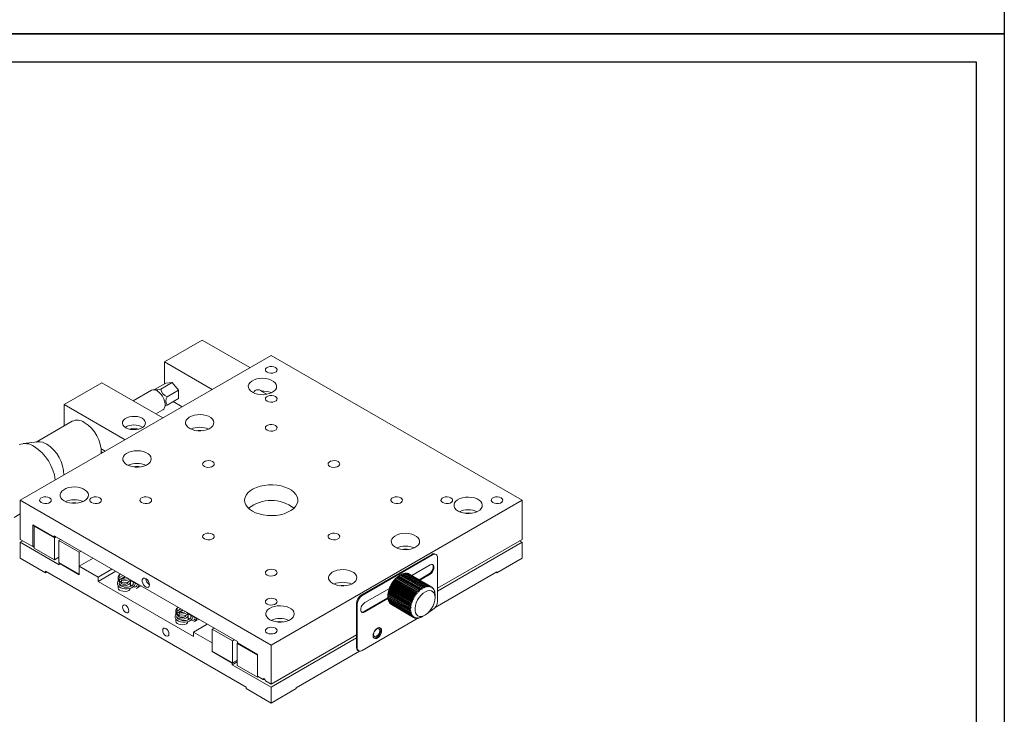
# Model space of a CAD drawing. Header units: millimetres. Extents: x 15687 to 16129, y 526 to 1151.
# Tile 3 of 6: x 15852 to 16129, y 647 to 843. Entities that reach past the tile are written whole.
import ezdxf

# ---------------------------------------------------------------- set-up
doc = ezdxf.new("R2010")
doc.units = ezdxf.units.MM
doc.header["$LTSCALE"] = 0.3
doc.layers.add('外框', color=7, linetype='Continuous', lineweight=30)

# ---------------------------------------------------------------- blocks, each defined once
blk = doc.blocks.new('Y')
at = {"lineweight": 30}
blk.add_line((-4154.44, 2003.97), (-3857.44, 2003.97), dxfattribs=at)
blk.add_line((-4154.44, 2003.97), (-3857.44, 2003.97), dxfattribs=at)
for points in [[(-3857.44, 2213.99), (-4154.44, 2213.99), (-4154.44, 2003.97)], [(-4136.76, 2009.27), (-4136.76, 2208.69), (-3862.74, 2208.69)]]:
    blk.add_lwpolyline(points, dxfattribs=at)
blk = doc.blocks.new('W')
at = {"lineweight": 30}
for p, q in [((-3857.44, 2213.99), (-3857.44, 2003.97)), ((-3857.44, 2213.99), (-3857.44, 2003.97)), ((-3862.74, 2208.69), (-3862.74, 2009.27))]:
    blk.add_line(p, q, dxfattribs=at)
blk.add_blockref('Y', (0, 0))

msp = doc.modelspace()

# ---------------------------------------------------------------- linework, layer by layer
at = {"color": 7, "linetype": 'Continuous', "lineweight": 15}
for p, q in [((15903.01, 752.301), (15892.404, 746.178)), ((15916.445, 744.545), (15903.01, 752.301)), ((15922.456, 748.015), (15851.745, 707.194)), ((15993.166, 707.194), (15922.456, 748.015)), ((15905.839, 738.422), (15892.404, 746.178)), ((15892.404, 746.178), (15892.404, 740.007)), ((15864.119, 734.176), (15874.726, 740.299)), ((15891.909, 730.38), (15874.726, 740.299)), ((15889.541, 738.297), (15889.575, 738.374)), ((15892.757, 740.211), (15889.575, 738.374)), ((15894.525, 740.369), (15891.343, 738.533)), ((15894.525, 740.369), (15892.757, 740.211)), ((15896.293, 738.17), (15894.525, 740.369)), ((15888.682, 738.171), (15883.548, 735.207)), ((15896.293, 738.17), (15893.111, 736.333)), ((15896.293, 735.813), (15893.111, 733.976)), ((15896.293, 735.813), (15896.293, 738.17)), ((15919.665, 737.947), (15921.229, 737.044)), ((15864.119, 734.176), (15864.119, 728.148)), ((15881.302, 724.257), (15864.119, 734.176)), ((15894.838, 734.974), (15897.352, 733.522)), ((15889.948, 731.512), (15891.882, 732.628)), ((15866.377, 729.451), (15856.185, 723.567)), ((15856.687, 723.627), (15852.531, 723.133)), ((15875.644, 720.991), (15874.532, 721.633)), ((15874.585, 720.786), (15874.937, 720.583)), ((15922.456, 666.374), (15851.745, 707.194)), ((15851.745, 707.194), (15851.745, 696.171)), ((15993.166, 707.194), (15922.456, 666.374)), ((15993.166, 696.171), (15993.166, 707.194)), ((15849.989, 702.324), (15851.745, 703.338)), ((15861.291, 696.784), (15855.281, 700.254)), ((15855.281, 700.254), (15855.281, 694.13)), ((15855.634, 699.887), (15855.776, 699.968)), ((15861.362, 696.58), (15855.634, 699.887)), ((15855.634, 699.887), (15855.634, 693.681)), ((15912.91, 667.394), (15861.291, 697.192)), ((15861.291, 697.192), (15861.291, 696.784)), ((15861.645, 696.988), (15861.291, 696.784)), ((15861.362, 696.58), (15861.857, 696.866)), ((15861.362, 690.374), (15861.362, 696.58)), ((15851.745, 696.171), (15855.281, 694.13)), ((15852.452, 695.763), (15851.745, 695.354)), ((15851.745, 695.354), (15851.745, 690.863)), ((15851.745, 695.354), (15862.705, 689.027)), ((15855.634, 694.334), (15855.281, 694.13)), ((15862.634, 695.845), (15863.13, 696.131)), ((15868.362, 692.539), (15862.634, 695.845)), ((15862.634, 695.845), (15862.634, 689.64)), ((15863.129, 696.131), (15863.129, 696.131)), ((15993.166, 696.171), (15969.337, 682.414)), ((15993.166, 695.354), (15969.337, 681.598)), ((15992.459, 695.763), (15993.166, 695.354)), ((15993.166, 690.863), (15993.166, 695.354)), ((15855.634, 693.681), (15861.362, 690.374)), ((15861.362, 690.374), (15862.634, 691.109)), ((15868.362, 692.539), (15868.857, 692.825)), ((15868.362, 686.333), (15868.362, 692.539)), ((15947.912, 680.498), (15967.711, 691.927)), ((15948.124, 680.375), (15967.923, 691.805)), ((15967.923, 691.805), (15967.711, 691.927)), ((15968.923, 691.904), (15968.71, 692.026)), ((15851.745, 690.863), (15858.816, 686.781)), ((15862.634, 689.64), (15868.362, 686.333)), ((15862.847, 689.517), (15862.705, 689.435)), ((15862.705, 689.027), (15862.705, 689.435)), ((15862.705, 689.435), (15868.362, 686.17)), ((15872.252, 690.865), (15868.362, 688.619)), ((15868.362, 686.17), (15868.362, 688.619)), ((15873.665, 685.558), (15868.362, 688.619)), ((15962.104, 685.996), (15967.216, 688.947)), ((15969.337, 690.988), (15969.337, 678.74)), ((15993.166, 690.863), (15986.095, 686.781)), ((15915.385, 654.533), (15858.816, 687.19)), ((15858.816, 687.19), (15858.816, 686.781)), ((15859.17, 686.985), (15858.816, 686.781)), ((15877.555, 687.803), (15873.665, 685.558)), ((15878.616, 687.191), (15873.665, 684.333)), ((15873.665, 685.558), (15873.665, 684.333)), ((15879.303, 685.539), (15879.303, 684.967)), ((15881.266, 685.661), (15879.514, 684.65)), ((15880.7, 685.988), (15879.737, 685.432)), ((15880.028, 686.375), (15879.816, 686.253)), ((15880.444, 685.024), (15881.407, 685.58)), ((15957.769, 685.375), (15958.004, 685.546)), ((15964.227, 681.954), (15958.004, 685.546)), ((15958.095, 685.623), (15958.115, 685.67)), ((15964.317, 682.031), (15958.095, 685.623)), ((15958.115, 685.67), (15958.367, 685.839)), ((15964.62, 681.914), (15958.115, 685.67)), ((15964.59, 682.247), (15958.367, 685.839)), ((15958.459, 685.906), (15958.467, 685.926)), ((15964.682, 682.314), (15958.459, 685.906)), ((15958.467, 685.926), (15958.736, 686.09)), ((15964.972, 682.171), (15958.467, 685.926)), ((15958.826, 686.146), (15958.73, 686.09)), ((15964.959, 682.498), (15958.736, 686.09)), ((15958.829, 686.147), (15958.827, 686.145)), ((15965.051, 682.554), (15958.829, 686.147)), ((15958.83, 686.146), (15959.106, 686.298)), ((15965.329, 682.706), (15959.106, 686.298)), ((15965.421, 682.751), (15959.198, 686.343)), ((15959.216, 686.333), (15959.473, 686.46)), ((15965.696, 682.867), (15959.473, 686.46)), ((15965.787, 682.9), (15959.565, 686.493)), ((15959.6, 686.472), (15959.834, 686.573)), ((15966.057, 682.981), (15959.834, 686.573)), ((15966.146, 683.002), (15959.923, 686.594)), ((15959.979, 686.562), (15960.185, 686.638)), ((15966.407, 683.045), (15960.185, 686.638)), ((15966.493, 683.054), (15960.27, 686.646)), ((15960.35, 686.6), (15960.521, 686.652)), ((15966.743, 683.06), (15960.521, 686.652)), ((15966.825, 683.056), (15960.602, 686.648)), ((15960.71, 686.586), (15960.838, 686.617)), ((15967.061, 683.025), (15960.838, 686.617)), ((15967.137, 683.008), (15960.915, 686.6)), ((15961.057, 686.518), (15961.135, 686.532)), ((15967.357, 682.94), (15961.135, 686.532)), ((15967.428, 682.911), (15961.205, 686.503)), ((15961.39, 686.397), (15961.406, 686.399)), ((15967.629, 682.806), (15961.406, 686.399)), ((15967.003, 686.457), (15964.155, 684.812)), ((15967.216, 686.334), (15964.367, 684.689)), ((15967.216, 686.334), (15967.003, 686.457)), ((15986.095, 687.026), (15968.668, 676.965)), ((15985.883, 686.904), (15986.095, 686.781)), ((15986.095, 686.781), (15986.095, 687.026)), ((15873.665, 684.333), (15900.535, 668.821)), ((15879.303, 683.103), (15879.303, 682.517)), ((15879.416, 684.507), (15879.452, 684.559)), ((15879.737, 685.432), (15879.514, 685.058)), ((15879.514, 684.65), (15879.514, 685.058)), ((15879.953, 684.181), (15879.953, 684.15)), ((15880.221, 684.65), (15880.444, 685.024)), ((15880.221, 684.65), (15880.221, 684.242)), ((15882.153, 684.15), (15882.153, 684.181)), ((15882.803, 682.919), (15882.803, 684.15)), ((15882.803, 683.371), (15883.117, 683.082)), ((15883.058, 684.436), (15883.726, 684.051)), ((15884.074, 683.85), (15884.826, 683.416)), ((15884.61, 682.386), (15885.775, 683.058)), ((15884.951, 683.428), (15884.951, 683.534)), ((15955.986, 682.783), (15956.039, 683.006)), ((15962.209, 679.191), (15955.986, 682.783)), ((15956.039, 683.006), (15956.155, 683.134)), ((15962.545, 679.251), (15956.039, 683.006)), ((15962.378, 679.542), (15956.155, 683.134)), ((15956.216, 683.25), (15956.27, 683.451)), ((15962.438, 679.658), (15956.216, 683.25)), ((15956.27, 683.451), (15956.407, 683.593)), ((15962.776, 679.696), (15956.27, 683.451)), ((15962.629, 680.001), (15956.407, 683.593)), ((15956.474, 683.706), (15956.528, 683.882)), ((15962.697, 680.113), (15956.474, 683.706)), ((15956.528, 683.882), (15956.685, 684.035)), ((15963.034, 680.127), (15956.528, 683.882)), ((15962.908, 680.443), (15956.685, 684.035)), ((15956.759, 684.143), (15956.81, 684.294)), ((15962.981, 680.551), (15956.759, 684.143)), ((15956.81, 684.294), (15956.988, 684.456)), ((15963.316, 680.539), (15956.81, 684.294)), ((15963.21, 680.864), (15956.988, 684.456)), ((15957.067, 684.558), (15957.113, 684.683)), ((15963.289, 680.965), (15957.067, 684.558)), ((15957.113, 684.683), (15957.311, 684.851)), ((15963.619, 680.928), (15957.113, 684.683)), ((15963.533, 681.259), (15957.311, 684.851)), ((15957.394, 684.945), (15957.434, 685.045)), ((15963.617, 681.353), (15957.394, 684.945)), ((15957.434, 685.045), (15957.651, 685.216)), ((15963.94, 681.289), (15957.434, 685.045)), ((15963.873, 681.624), (15957.651, 685.216)), ((15957.738, 685.302), (15957.769, 685.375)), ((15963.961, 681.71), (15957.738, 685.302)), ((15964.275, 681.619), (15957.769, 685.375)), ((15965.329, 682.706), (15965.328, 682.386)), ((15965.682, 682.558), (15965.421, 682.751)), ((15965.696, 682.867), (15965.682, 682.558)), ((15966.031, 682.685), (15965.787, 682.9)), ((15966.057, 682.981), (15966.031, 682.685)), ((15966.372, 682.764), (15966.146, 683.002)), ((15966.407, 683.045), (15966.372, 682.764)), ((15966.7, 682.796), (15966.493, 683.054)), ((15966.743, 683.06), (15966.7, 682.796)), ((15967.012, 682.78), (15966.825, 683.056)), ((15967.061, 683.025), (15967.012, 682.78)), ((15967.304, 682.717), (15967.137, 683.008)), ((15967.357, 682.94), (15967.304, 682.717)), ((15967.574, 682.606), (15967.428, 682.911)), ((15967.629, 682.806), (15967.574, 682.606)), ((15967.819, 682.449), (15967.693, 682.765)), ((15967.873, 682.626), (15967.711, 682.719)), ((15947.912, 680.498), (15948.124, 680.375)), ((15948.831, 678.334), (15955.751, 682.329)), ((15955.336, 679.998), (15955.337, 680.318)), ((15955.336, 680.211), (15955.336, 680.1)), ((15961.559, 676.406), (15955.336, 679.998)), ((15955.337, 680.318), (15955.344, 680.323)), ((15961.843, 676.563), (15955.337, 680.318)), ((15961.566, 676.731), (15955.344, 680.323)), ((15955.351, 680.434), (15955.366, 680.743)), ((15961.574, 676.842), (15955.351, 680.434)), ((15955.366, 680.743), (15955.388, 680.773)), ((15961.871, 676.988), (15955.366, 680.743)), ((15961.61, 677.18), (15955.388, 680.773)), ((15955.405, 680.888), (15955.431, 681.184)), ((15961.627, 677.296), (15955.405, 680.888)), ((15955.431, 681.184), (15955.47, 681.237)), ((15961.936, 677.429), (15955.431, 681.184)), ((15961.692, 677.645), (15955.47, 681.237)), ((15955.496, 681.355), (15955.532, 681.636)), ((15961.719, 677.762), (15955.496, 681.355)), ((15955.532, 681.636), (15955.589, 681.71)), ((15962.037, 677.88), (15955.532, 681.636)), ((15961.812, 678.118), (15955.589, 681.71)), ((15955.625, 681.83), (15955.668, 682.093)), ((15961.847, 678.237), (15955.625, 681.83)), ((15955.668, 682.093), (15955.744, 682.188)), ((15962.173, 678.338), (15955.668, 682.093)), ((15961.967, 678.595), (15955.744, 682.188)), ((15955.789, 682.307), (15955.838, 682.552)), ((15962.011, 678.715), (15955.789, 682.307)), ((15955.838, 682.552), (15955.934, 682.664)), ((15962.343, 678.796), (15955.838, 682.552)), ((15962.156, 679.072), (15955.934, 682.664)), ((15962.629, 680.001), (15962.776, 679.696)), ((15963.034, 680.127), (15962.697, 680.113)), ((15962.908, 680.443), (15963.034, 680.127)), ((15963.316, 680.539), (15962.981, 680.551)), ((15963.21, 680.864), (15963.316, 680.539)), ((15963.619, 680.928), (15963.289, 680.965)), ((15963.533, 681.259), (15963.619, 680.928)), ((15963.94, 681.289), (15963.617, 681.353)), ((15963.873, 681.624), (15963.94, 681.289)), ((15964.275, 681.619), (15963.961, 681.71)), ((15964.227, 681.954), (15964.275, 681.619)), ((15964.62, 681.914), (15964.317, 682.031)), ((15964.59, 682.247), (15964.62, 681.914)), ((15964.972, 682.171), (15964.682, 682.314)), ((15964.959, 682.498), (15964.972, 682.171)), ((15965.328, 682.386), (15965.051, 682.554)), ((15967.873, 682.626), (15967.819, 682.449)), ((15968.035, 682.248), (15967.929, 682.573)), ((15968.086, 682.399), (15967.962, 682.471)), ((15968.086, 682.399), (15968.035, 682.248)), ((15968.22, 682.005), (15968.134, 682.336)), ((15968.267, 682.131), (15968.174, 682.184)), ((15968.267, 682.131), (15968.22, 682.005)), ((15968.373, 681.723), (15968.306, 682.057)), ((15968.412, 681.822), (15968.345, 681.861)), ((15968.412, 681.822), (15968.373, 681.723)), ((15968.491, 681.404), (15968.443, 681.739)), ((15968.522, 681.477), (15968.477, 681.503)), ((15968.522, 681.477), (15968.491, 681.404)), ((15968.573, 681.053), (15968.543, 681.385)), ((15968.594, 681.099), (15968.568, 681.114)), ((15968.594, 681.099), (15968.573, 681.053)), ((15968.62, 680.673), (15968.606, 681)), ((15968.627, 680.693), (15968.618, 680.698)), ((15968.627, 680.693), (15968.62, 680.673)), ((15968.629, 680.485), (15968.629, 680.587)), ((15968.63, 679.721), (15968.63, 680.485)), ((15946.709, 677.926), (15946.497, 678.048)), ((15946.497, 665.8), (15946.497, 678.048)), ((15946.709, 665.677), (15946.709, 677.926)), ((15955.354, 679.731), (15948.619, 675.843)), ((15955.371, 679.496), (15948.831, 675.721)), ((15961.561, 676.301), (15955.339, 679.893)), ((15955.36, 679.586), (15955.347, 679.888)), ((15961.583, 675.994), (15955.36, 679.586)), ((15961.595, 675.894), (15955.372, 679.487)), ((15955.423, 679.201), (15955.398, 679.472)), ((15961.645, 675.608), (15955.423, 679.201)), ((15961.667, 675.517), (15955.444, 679.109)), ((15955.523, 678.847), (15955.489, 679.083)), ((15961.745, 675.255), (15955.523, 678.847)), ((15961.776, 675.172), (15955.554, 678.764)), ((15955.66, 678.529), (15955.621, 678.725)), ((15961.882, 674.937), (15955.66, 678.529)), ((15961.922, 674.863), (15955.699, 678.455)), ((15955.832, 678.25), (15955.792, 678.401)), ((15962.054, 674.658), (15955.832, 678.25)), ((15962.102, 674.594), (15955.88, 678.186)), ((15956.037, 678.013), (15956.004, 678.115)), ((15962.259, 674.421), (15956.037, 678.013)), ((15962.316, 674.368), (15956.093, 677.96)), ((15956.273, 677.82), (15956.255, 677.867)), ((15962.496, 674.228), (15956.273, 677.82)), ((15962.56, 674.187), (15956.337, 677.779)), ((15961.61, 677.18), (15961.871, 676.988)), ((15961.936, 677.429), (15961.627, 677.296)), ((15961.692, 677.645), (15961.936, 677.429)), ((15962.037, 677.88), (15961.719, 677.762)), ((15961.812, 678.118), (15962.037, 677.88)), ((15962.173, 678.338), (15961.847, 678.237)), ((15961.967, 678.595), (15962.173, 678.338)), ((15962.343, 678.796), (15962.011, 678.715)), ((15962.156, 679.072), (15962.343, 678.796)), ((15962.545, 679.251), (15962.209, 679.191)), ((15962.378, 679.542), (15962.545, 679.251)), ((15962.776, 679.696), (15962.438, 679.658)), ((15895.567, 676.15), (15895.567, 675.578)), ((15895.68, 675.119), (15895.716, 675.17)), ((15897.529, 676.273), (15895.777, 675.261)), ((15896.001, 676.043), (15895.777, 675.669)), ((15895.777, 675.261), (15895.777, 675.669)), ((15896.963, 676.599), (15896.001, 676.043)), ((15896.291, 676.987), (15896.079, 676.864)), ((15896.217, 674.793), (15896.217, 674.762)), ((15896.484, 675.261), (15896.708, 675.635)), ((15896.484, 675.261), (15896.484, 674.853)), ((15896.708, 675.635), (15897.671, 676.191)), ((15898.417, 674.762), (15898.417, 674.793)), ((15899.067, 673.53), (15899.067, 674.762)), ((15899.322, 675.048), (15899.99, 674.662)), ((15900.337, 674.461), (15901.089, 674.027)), ((15948.831, 675.721), (15948.619, 675.843)), ((15961.843, 676.563), (15961.559, 676.406)), ((15961.561, 676.301), (15961.852, 676.158)), ((15961.566, 676.731), (15961.843, 676.563)), ((15961.871, 676.988), (15961.574, 676.842)), ((15961.852, 676.158), (15961.583, 675.994)), ((15961.595, 675.894), (15961.898, 675.777)), ((15961.898, 675.777), (15961.645, 675.608)), ((15961.667, 675.517), (15961.98, 675.426)), ((15961.98, 675.426), (15961.745, 675.255)), ((15961.776, 675.172), (15962.099, 675.108)), ((15962.099, 675.108), (15961.882, 674.937)), ((15961.922, 674.863), (15962.251, 674.825)), ((15962.251, 674.825), (15962.054, 674.658)), ((15962.102, 674.594), (15962.437, 674.582)), ((15962.437, 674.582), (15962.259, 674.421)), ((15962.316, 674.368), (15962.653, 674.381)), ((15962.653, 674.381), (15962.496, 674.228)), ((15964.86, 674.288), (15965.144, 674.444)), ((15965.144, 674.444), (15965.139, 674.441)), ((15965.14, 674.44), (15965.802, 674.823)), ((15967.923, 676.291), (15966.873, 675.685)), ((15895.567, 673.715), (15895.567, 673.129)), ((15899.067, 673.982), (15899.38, 673.694)), ((15904.425, 672.292), (15900.535, 670.046)), ((15900.873, 672.997), (15902.038, 673.67)), ((15901.214, 674.04), (15901.214, 674.145)), ((15963.992, 674.021), (15948.124, 664.861)), ((15962.56, 674.187), (15962.897, 674.225)), ((15962.761, 674.083), (15962.576, 674.189)), ((15962.897, 674.225), (15962.761, 674.083)), ((15962.831, 674.054), (15963.167, 674.114)), ((15963.051, 673.985), (15962.909, 674.067)), ((15963.167, 674.114), (15963.051, 673.985)), ((15963.127, 673.969), (15963.46, 674.05)), ((15963.364, 673.938), (15963.256, 674)), ((15963.46, 674.05), (15963.364, 673.938)), ((15963.445, 673.933), (15963.772, 674.034)), ((15963.696, 673.94), (15963.616, 673.986)), ((15963.772, 674.034), (15963.696, 673.94)), ((15963.781, 673.948), (15964.1, 674.066)), ((15964.043, 673.992), (15963.987, 674.024)), ((15964.1, 674.066), (15964.043, 673.992)), ((15964.132, 674.013), (15964.44, 674.146)), ((15964.401, 674.093), (15964.366, 674.114)), ((15964.44, 674.146), (15964.401, 674.093)), ((15964.492, 674.126), (15964.79, 674.272)), ((15964.767, 674.243), (15964.75, 674.253)), ((15964.79, 674.272), (15964.767, 674.243)), ((15900.535, 668.821), (15900.535, 670.046)), ((15905.839, 666.985), (15900.535, 670.046)), ((15905.839, 670.904), (15906.334, 671.19)), ((15911.566, 667.598), (15905.839, 670.904)), ((15905.839, 670.904), (15905.839, 664.698)), ((15946.497, 669.229), (15922.456, 655.35)), ((15905.839, 666.985), (15905.839, 664.535)), ((15911.566, 667.598), (15912.061, 667.883)), ((15911.566, 661.392), (15911.566, 667.598)), ((15912.839, 666.863), (15912.98, 666.944)), ((15918.567, 663.556), (15912.839, 666.863)), ((15912.839, 666.863), (15912.839, 660.657)), ((15912.91, 666.985), (15912.91, 667.394)), ((15918.567, 663.72), (15912.91, 666.985)), ((15946.497, 668.413), (15922.456, 654.534)), ((15922.456, 655.35), (15922.456, 666.374)), ((15905.839, 664.698), (15911.566, 661.392)), ((15905.98, 664.617), (15905.839, 664.535)), ((15905.839, 664.535), (15911.496, 661.269)), ((15918.567, 657.596), (15918.567, 663.72)), ((15918.567, 657.351), (15918.567, 663.556)), ((15947.379, 664.676), (15929.527, 654.37)), ((15946.497, 665.8), (15946.709, 665.677)), ((15946.912, 664.884), (15947.124, 664.762)), ((15912.839, 662.045), (15911.496, 661.269)), ((15912.839, 661.637), (15911.496, 660.861)), ((15911.496, 661.269), (15911.496, 660.861)), ((15911.496, 660.861), (15922.456, 654.534)), ((15911.566, 661.392), (15912.839, 662.127)), ((15912.839, 660.657), (15918.567, 657.351)), ((15918.567, 657.596), (15920.158, 656.677)), ((15918.567, 657.351), (15918.779, 657.473)), ((15920.158, 656.677), (15920.511, 656.881)), ((15920.865, 656.269), (15922.456, 655.35)), ((15915.385, 654.125), (15915.385, 654.533)), ((15915.385, 654.125), (15922.456, 650.043)), ((15922.456, 650.043), (15922.456, 654.534)), ((15929.527, 654.125), (15922.456, 650.043)), ((15929.527, 654.37), (15929.527, 654.125))]:
    msp.add_line(p, q, dxfattribs=at)
at = {"color": 7, "linetype": 'Continuous', "lineweight": 15, "flags": 128}
for points in [[(15921.289, 743.259), (15921.758, 743.069), (15922.312, 742.984), (15922.883, 743.012), (15923.402, 743.152), (15923.807, 743.386), (15924.049, 743.686), (15924.099, 744.016), (15923.951, 744.335), (15923.622, 744.606), (15923.153, 744.796), (15922.599, 744.881), (15922.029, 744.853), (15921.509, 744.713), (15921.104, 744.479), (15920.862, 744.179), (15920.812, 743.85), (15920.96, 743.53), (15921.289, 743.259)], [(15917.152, 737.605), (15917.827, 737.293), (15918.601, 737.071), (15919.441, 736.95), (15920.305, 736.937), (15921.155, 737.031), (15921.949, 737.228), (15922.652, 737.519), (15923.23, 737.891), (15923.655, 738.326), (15923.909, 738.803), (15923.979, 739.301), (15923.863, 739.795), (15923.564, 740.264), (15923.098, 740.685), (15922.487, 741.038), (15921.758, 741.307), (15920.946, 741.479), (15920.089, 741.547), (15919.227, 741.506), (15918.4, 741.359), (15917.647, 741.114), (15917.003, 740.78), (15916.499, 740.375), (15916.157, 739.916), (15915.994, 739.426), (15916.017, 738.926), (15916.226, 738.442), (15916.61, 737.995), (15917.152, 737.605)], [(15890.282, 738.013), (15890.824, 737.624), (15891.334, 737.106), (15891.783, 736.489), (15892.145, 735.809), (15892.398, 735.105), (15892.529, 734.418), (15892.529, 733.788), (15892.398, 733.252), (15892.145, 732.84), (15891.882, 732.628)], [(15921.289, 735.095), (15921.758, 734.905), (15922.312, 734.82), (15922.883, 734.848), (15923.402, 734.988), (15923.807, 735.222), (15924.049, 735.522), (15924.099, 735.851), (15923.951, 736.171), (15923.622, 736.442), (15923.153, 736.632), (15922.599, 736.717), (15922.029, 736.689), (15921.509, 736.549), (15921.104, 736.315), (15920.862, 736.015), (15920.812, 735.685), (15920.96, 735.366), (15921.289, 735.095)], [(15893.111, 733.976), (15892.769, 733.877), (15892.532, 733.818)], [(15881.479, 727.625), (15882.096, 727.346), (15882.81, 727.16), (15883.581, 727.079), (15884.363, 727.106), (15885.111, 727.24), (15885.781, 727.474), (15886.335, 727.794), (15886.741, 728.181), (15886.974, 728.613), (15887.021, 729.065), (15886.88, 729.51), (15886.558, 729.922), (15886.075, 730.278), (15885.458, 730.557), (15884.744, 730.743), (15883.973, 730.824), (15883.191, 730.797), (15882.443, 730.662), (15881.773, 730.428), (15881.219, 730.108), (15880.813, 729.721), (15880.58, 729.29), (15880.533, 728.838), (15880.674, 728.393), (15880.996, 727.981), (15881.479, 727.625)], [(15899.475, 727.4), (15900.149, 727.087), (15900.924, 726.866), (15901.763, 726.745), (15902.628, 726.732), (15903.477, 726.826), (15904.272, 727.023), (15904.974, 727.314), (15905.552, 727.686), (15905.978, 728.121), (15906.231, 728.598), (15906.302, 729.096), (15906.185, 729.59), (15905.887, 730.059), (15905.421, 730.48), (15904.809, 730.833), (15904.08, 731.102), (15903.268, 731.274), (15902.411, 731.341), (15901.549, 731.301), (15900.723, 731.154), (15899.97, 730.909), (15899.326, 730.575), (15898.821, 730.17), (15898.479, 729.711), (15898.316, 729.221), (15898.34, 728.721), (15898.549, 728.237), (15898.933, 727.789), (15899.475, 727.4)], [(15921.289, 726.931), (15921.758, 726.741), (15922.312, 726.655), (15922.883, 726.684), (15923.402, 726.824), (15923.807, 727.058), (15924.049, 727.358), (15924.099, 727.687), (15923.951, 728.007), (15923.622, 728.278), (15923.153, 728.468), (15922.599, 728.553), (15922.029, 728.524), (15921.509, 728.385), (15921.104, 728.151), (15920.862, 727.851), (15920.812, 727.521), (15920.96, 727.202), (15921.289, 726.931)], [(15881.797, 717.195), (15882.471, 716.882), (15883.246, 716.66), (15884.085, 716.54), (15884.95, 716.526), (15885.8, 716.621), (15886.594, 716.818), (15887.297, 717.109), (15887.874, 717.481), (15888.3, 717.916), (15888.554, 718.393), (15888.624, 718.891), (15888.507, 719.385), (15888.209, 719.854), (15887.743, 720.275), (15887.132, 720.628), (15886.403, 720.897), (15885.591, 721.069), (15884.734, 721.136), (15883.872, 721.096), (15883.045, 720.949), (15882.292, 720.703), (15881.648, 720.37), (15881.143, 719.964), (15880.802, 719.506), (15880.639, 719.015), (15880.662, 718.516), (15880.871, 718.032), (15881.255, 717.584), (15881.797, 717.195)], [(15903.611, 716.726), (15904.081, 716.536), (15904.634, 716.45), (15905.205, 716.479), (15905.724, 716.619), (15906.13, 716.853), (15906.372, 717.153), (15906.422, 717.482), (15906.273, 717.802), (15905.945, 718.073), (15905.475, 718.263), (15904.922, 718.348), (15904.351, 718.319), (15903.832, 718.18), (15903.426, 717.946), (15903.184, 717.646), (15903.134, 717.316), (15903.283, 716.997), (15903.611, 716.726)], [(15938.967, 716.726), (15939.436, 716.536), (15939.99, 716.45), (15940.56, 716.479), (15941.08, 716.619), (15941.485, 716.853), (15941.727, 717.153), (15941.777, 717.482), (15941.629, 717.802), (15941.3, 718.073), (15940.831, 718.263), (15940.277, 718.348), (15939.706, 718.319), (15939.187, 718.18), (15938.782, 717.946), (15938.54, 717.646), (15938.49, 717.316), (15938.638, 716.997), (15938.967, 716.726)], [(15864.119, 706.99), (15864.794, 706.677), (15865.568, 706.455), (15866.408, 706.335), (15867.272, 706.321), (15868.122, 706.415), (15868.916, 706.613), (15869.619, 706.904), (15870.197, 707.276), (15870.622, 707.71), (15870.876, 708.188), (15870.946, 708.685), (15870.83, 709.18), (15870.531, 709.649), (15870.065, 710.07), (15869.454, 710.423), (15868.725, 710.692), (15867.913, 710.864), (15867.056, 710.931), (15866.194, 710.891), (15865.367, 710.744), (15864.614, 710.498), (15863.97, 710.165), (15863.466, 709.759), (15863.124, 709.301), (15862.961, 708.81), (15862.984, 708.311), (15863.193, 707.827), (15863.577, 707.379), (15864.119, 706.99)], [(15917.152, 704.133), (15918.072, 703.681), (15919.105, 703.321), (15920.224, 703.061), (15921.402, 702.907), (15922.607, 702.865), (15923.808, 702.935), (15924.973, 703.116), (15926.074, 703.402), (15927.081, 703.786), (15927.968, 704.258), (15928.713, 704.807), (15929.295, 705.417), (15929.7, 706.074), (15929.918, 706.759), (15929.942, 707.456), (15929.772, 708.145), (15929.413, 708.811), (15928.874, 709.434), (15928.169, 709.999), (15927.315, 710.492), (15926.336, 710.899), (15925.256, 711.211), (15924.104, 711.418), (15922.909, 711.516), (15921.702, 711.502), (15920.515, 711.376), (15919.378, 711.142), (15918.32, 710.806), (15917.37, 710.377), (15916.552, 709.864), (15915.886, 709.283), (15915.391, 708.648), (15915.079, 707.975), (15914.957, 707.281), (15915.03, 706.586), (15915.295, 705.906), (15915.746, 705.26), (15916.37, 704.663), (15917.152, 704.133)], [(15857.649, 706.521), (15858.119, 706.331), (15858.672, 706.245), (15859.243, 706.274), (15859.762, 706.414), (15860.168, 706.648), (15860.41, 706.948), (15860.46, 707.277), (15860.311, 707.597), (15859.983, 707.868), (15859.513, 708.057), (15858.96, 708.143), (15858.389, 708.114), (15857.87, 707.974), (15857.464, 707.741), (15857.222, 707.441), (15857.172, 707.111), (15857.321, 706.792), (15857.649, 706.521)], [(15871.791, 706.521), (15872.261, 706.331), (15872.814, 706.245), (15873.385, 706.274), (15873.905, 706.414), (15874.31, 706.648), (15874.552, 706.948), (15874.602, 707.277), (15874.454, 707.597), (15874.125, 707.868), (15873.656, 708.057), (15873.102, 708.143), (15872.531, 708.114), (15872.012, 707.974), (15871.607, 707.741), (15871.364, 707.441), (15871.314, 707.111), (15871.463, 706.792), (15871.791, 706.521)], [(15885.934, 706.521), (15886.403, 706.331), (15886.957, 706.245), (15887.527, 706.274), (15888.047, 706.414), (15888.452, 706.648), (15888.694, 706.948), (15888.744, 707.277), (15888.596, 707.597), (15888.267, 707.868), (15887.798, 708.057), (15887.244, 708.143), (15886.673, 708.114), (15886.154, 707.974), (15885.749, 707.741), (15885.507, 707.441), (15885.457, 707.111), (15885.605, 706.792), (15885.934, 706.521)], [(15956.644, 706.521), (15957.114, 706.331), (15957.667, 706.245), (15958.238, 706.274), (15958.757, 706.414), (15959.163, 706.648), (15959.405, 706.948), (15959.455, 707.277), (15959.306, 707.597), (15958.978, 707.868), (15958.508, 708.057), (15957.955, 708.143), (15957.384, 708.114), (15956.865, 707.974), (15956.459, 707.741), (15956.217, 707.441), (15956.167, 707.111), (15956.316, 706.792), (15956.644, 706.521)], [(15970.786, 706.521), (15971.256, 706.331), (15971.809, 706.245), (15972.38, 706.274), (15972.9, 706.414), (15973.305, 706.648), (15973.547, 706.948), (15973.597, 707.277), (15973.449, 707.597), (15973.12, 707.868), (15972.65, 708.057), (15972.097, 708.143), (15971.526, 708.114), (15971.007, 707.974), (15970.602, 707.741), (15970.359, 707.441), (15970.309, 707.111), (15970.458, 706.792), (15970.786, 706.521)], [(15975.135, 704.133), (15975.809, 703.82), (15976.584, 703.598), (15977.424, 703.477), (15978.288, 703.464), (15979.138, 703.558), (15979.932, 703.755), (15980.635, 704.047), (15981.212, 704.418), (15981.638, 704.853), (15981.892, 705.33), (15981.962, 705.828), (15981.845, 706.323), (15981.547, 706.791), (15981.081, 707.212), (15980.47, 707.565), (15979.741, 707.834), (15978.929, 708.006), (15978.072, 708.074), (15977.21, 708.033), (15976.383, 707.887), (15975.63, 707.641), (15974.986, 707.307), (15974.482, 706.902), (15974.14, 706.443), (15973.977, 705.953), (15974, 705.454), (15974.209, 704.969), (15974.593, 704.522), (15975.135, 704.133)], [(15984.929, 706.521), (15985.398, 706.331), (15985.951, 706.245), (15986.522, 706.274), (15987.042, 706.414), (15987.447, 706.648), (15987.689, 706.948), (15987.739, 707.277), (15987.591, 707.597), (15987.262, 707.868), (15986.793, 708.057), (15986.239, 708.143), (15985.668, 708.114), (15985.149, 707.974), (15984.744, 707.741), (15984.502, 707.441), (15984.452, 707.111), (15984.6, 706.792), (15984.929, 706.521)], [(15903.611, 696.316), (15904.081, 696.126), (15904.634, 696.04), (15905.205, 696.069), (15905.724, 696.209), (15906.13, 696.443), (15906.372, 696.743), (15906.422, 697.072), (15906.273, 697.392), (15905.945, 697.663), (15905.475, 697.852), (15904.922, 697.938), (15904.351, 697.909), (15903.832, 697.769), (15903.426, 697.535), (15903.184, 697.236), (15903.134, 696.906), (15903.283, 696.587), (15903.611, 696.316)], [(15938.967, 696.316), (15939.436, 696.126), (15939.99, 696.04), (15940.56, 696.069), (15941.08, 696.209), (15941.485, 696.443), (15941.727, 696.743), (15941.777, 697.072), (15941.629, 697.392), (15941.3, 697.663), (15940.831, 697.852), (15940.277, 697.938), (15939.706, 697.909), (15939.187, 697.769), (15938.782, 697.535), (15938.54, 697.236), (15938.49, 696.906), (15938.638, 696.587), (15938.967, 696.316)], [(15957.457, 693.928), (15958.132, 693.615), (15958.907, 693.393), (15959.746, 693.272), (15960.611, 693.259), (15961.46, 693.353), (15962.255, 693.55), (15962.957, 693.842), (15963.535, 694.213), (15963.96, 694.648), (15964.214, 695.125), (15964.284, 695.623), (15964.168, 696.118), (15963.869, 696.586), (15963.404, 697.007), (15962.792, 697.36), (15962.063, 697.629), (15961.251, 697.801), (15960.394, 697.869), (15959.532, 697.828), (15958.705, 697.682), (15957.952, 697.436), (15957.308, 697.102), (15956.804, 696.697), (15956.462, 696.238), (15956.299, 695.748), (15956.323, 695.249), (15956.531, 694.764), (15956.916, 694.317), (15957.457, 693.928)], [(15855.37, 694.182), (15855.446, 694.111), (15855.634, 693.955)], [(15967.902, 689.075), (15967.983, 688.982), (15968.118, 688.633), (15968.118, 688.179), (15967.983, 687.675), (15967.731, 687.182), (15967.39, 686.759), (15967.003, 686.457)], [(15967.216, 688.947), (15967.602, 689.092), (15967.943, 689.061), (15968.195, 688.859), (15968.33, 688.511), (15968.33, 688.057), (15968.195, 687.553), (15967.943, 687.06), (15967.602, 686.636), (15967.216, 686.334)], [(15921.289, 686.11), (15921.758, 685.921), (15922.312, 685.835), (15922.883, 685.864), (15923.402, 686.004), (15923.807, 686.238), (15924.049, 686.537), (15924.099, 686.867), (15923.951, 687.187), (15923.622, 687.458), (15923.153, 687.647), (15922.599, 687.733), (15922.029, 687.704), (15921.509, 687.564), (15921.104, 687.33), (15920.862, 687.031), (15920.812, 686.701), (15920.96, 686.381), (15921.289, 686.11)], [(15939.78, 683.722), (15940.454, 683.41), (15941.229, 683.188), (15942.068, 683.067), (15942.933, 683.054), (15943.782, 683.148), (15944.577, 683.345), (15945.279, 683.636), (15945.857, 684.008), (15946.283, 684.443), (15946.537, 684.92), (15946.607, 685.418), (15946.49, 685.913), (15946.192, 686.381), (15945.726, 686.802), (15945.114, 687.155), (15944.385, 687.424), (15943.574, 687.596), (15942.717, 687.664), (15941.854, 687.623), (15941.028, 687.476), (15940.275, 687.231), (15939.631, 686.897), (15939.126, 686.492), (15938.784, 686.033), (15938.621, 685.543), (15938.645, 685.044), (15938.854, 684.559), (15939.238, 684.112), (15939.78, 683.722)], [(15879.439, 684.504), (15879.246, 684.278), (15879.107, 683.903), (15879.123, 683.487), (15879.299, 683.108), (15879.614, 682.777), (15880.064, 682.501), (15880.623, 682.304), (15881.246, 682.2), (15881.891, 682.196), (15882.516, 682.292), (15883.084, 682.484), (15883.557, 682.766), (15883.901, 683.13), (15884.065, 683.501), (15884.076, 683.917), (15884.076, 683.917)], [(15879.303, 684.967), (15879.34, 684.76), (15879.55, 684.45), (15879.922, 684.196), (15880.417, 684.026), (15880.981, 683.958), (15881.553, 683.999), (15882.07, 684.145), (15882.477, 684.38), (15882.73, 684.679), (15882.776, 684.789)], [(15879.953, 684.15), (15880.037, 683.907), (15880.275, 683.701), (15880.632, 683.564), (15881.053, 683.515), (15881.474, 683.564), (15881.831, 683.701)], [(15881.831, 683.701), (15882.069, 683.907), (15882.153, 684.15)], [(15882.654, 684.559), (15882.766, 684.358), (15882.79, 684.026), (15882.625, 683.707), (15882.291, 683.436)], [(15884.078, 683.887), (15884.059, 683.964), (15884.005, 684.027), (15883.925, 684.066), (15883.83, 684.076), (15883.735, 684.054), (15883.654, 684.005), (15883.6, 683.936), (15883.581, 683.856), (15883.583, 683.834)], [(15884.791, 683.626), (15884.788, 683.616), (15884.774, 683.53), (15884.788, 683.46), (15884.826, 683.416), (15884.883, 683.405), (15884.951, 683.428)], [(15888.126, 683.334), (15888.056, 683.802), (15887.858, 684.286), (15887.557, 684.722), (15887.195, 685.05), (15886.82, 685.227), (15886.482, 685.228), (15886.229, 685.053), (15886.093, 684.725), (15886.093, 684.29), (15886.229, 683.806), (15886.482, 683.338), (15886.82, 682.949), (15887.195, 682.693), (15887.557, 682.602), (15887.858, 682.691), (15888.056, 682.946), (15888.126, 683.334)], [(15882.291, 681.803), (15881.822, 681.61), (15881.27, 681.515), (15880.694, 681.529), (15880.157, 681.65), (15879.718, 681.864), (15879.423, 682.15), (15879.305, 682.476), (15879.303, 682.517)], [(15882.787, 682.38), (15882.625, 682.074), (15882.291, 681.803)], [(15964.721, 680.484), (15964.185, 679.835), (15963.723, 679.105), (15963.36, 678.327), (15963.11, 677.538), (15962.986, 676.775), (15962.994, 676.074), (15963.133, 675.466), (15963.396, 674.981), (15963.773, 674.642), (15964.244, 674.463), (15964.788, 674.454), (15965.379, 674.615), (15965.99, 674.939), (15966.592, 675.409), (15967.158, 676.005), (15967.66, 676.699), (15968.074, 677.457), (15968.383, 678.245), (15968.571, 679.026), (15968.63, 679.763), (15968.556, 680.421), (15968.353, 680.97), (15968.031, 681.385), (15967.605, 681.646), (15967.095, 681.74), (15966.524, 681.663), (15965.919, 681.42), (15965.309, 681.02), (15964.721, 680.484)], [(15882.327, 676.066), (15882.26, 676.496), (15882.068, 676.938), (15881.782, 677.324), (15881.443, 677.597), (15881.105, 677.715), (15880.818, 677.659), (15880.627, 677.439), (15880.56, 677.087), (15880.627, 676.658), (15880.818, 676.216), (15881.105, 675.829), (15881.443, 675.556), (15881.782, 675.438), (15882.068, 675.494), (15882.26, 675.715), (15882.327, 676.066)], [(15921.289, 677.946), (15921.758, 677.757), (15922.312, 677.671), (15922.883, 677.7), (15923.402, 677.84), (15923.807, 678.074), (15924.049, 678.373), (15924.099, 678.703), (15923.951, 679.022), (15923.622, 679.293), (15923.153, 679.483), (15922.599, 679.569), (15922.029, 679.54), (15921.509, 679.4), (15921.104, 679.166), (15920.862, 678.866), (15920.812, 678.537), (15920.96, 678.217), (15921.289, 677.946)], [(15922.102, 673.517), (15922.776, 673.205), (15923.551, 672.983), (15924.391, 672.862), (15925.255, 672.849), (15926.105, 672.943), (15926.899, 673.14), (15927.602, 673.431), (15928.179, 673.803), (15928.605, 674.238), (15928.859, 674.715), (15928.929, 675.213), (15928.812, 675.707), (15928.514, 676.176), (15928.048, 676.597), (15927.437, 676.95), (15926.708, 677.219), (15925.896, 677.391), (15925.039, 677.458), (15924.177, 677.418), (15923.35, 677.271), (15922.597, 677.026), (15921.953, 676.692), (15921.449, 676.287), (15921.107, 675.828), (15920.944, 675.338), (15920.967, 674.838), (15921.176, 674.354), (15921.56, 673.907), (15922.102, 673.517)], [(15948.831, 675.721), (15948.444, 675.576), (15948.104, 675.607), (15947.851, 675.808), (15947.717, 676.157), (15947.717, 676.611), (15947.851, 677.115), (15948.104, 677.608), (15948.444, 678.031), (15948.831, 678.334)], [(15895.702, 675.115), (15895.509, 674.889), (15895.37, 674.515), (15895.387, 674.098), (15895.562, 673.719), (15895.877, 673.388), (15896.328, 673.113), (15896.887, 672.915), (15897.509, 672.811), (15898.154, 672.808), (15898.78, 672.904), (15899.347, 673.096), (15899.82, 673.377), (15900.164, 673.741), (15900.328, 674.112), (15900.339, 674.528), (15900.339, 674.528)], [(15895.567, 675.578), (15895.604, 675.371), (15895.813, 675.061), (15896.186, 674.807), (15896.681, 674.637), (15897.244, 674.569), (15897.816, 674.61), (15898.334, 674.756), (15898.741, 674.991), (15898.994, 675.29), (15899.039, 675.401)], [(15896.217, 674.762), (15896.3, 674.519), (15896.539, 674.313), (15896.896, 674.175), (15897.317, 674.127), (15897.738, 674.175), (15898.094, 674.313)], [(15898.094, 674.313), (15898.333, 674.519), (15898.417, 674.762)], [(15898.917, 675.17), (15899.029, 674.969), (15899.053, 674.637), (15898.889, 674.318), (15898.554, 674.047)], [(15900.342, 674.498), (15900.323, 674.575), (15900.269, 674.638), (15900.188, 674.677), (15900.093, 674.687), (15899.998, 674.666), (15899.917, 674.616), (15899.863, 674.547), (15899.845, 674.468), (15899.846, 674.445)], [(15948.619, 675.843), (15948.232, 675.699), (15947.932, 675.715)], [(15898.554, 672.414), (15898.085, 672.221), (15897.533, 672.126), (15896.958, 672.14), (15896.421, 672.261), (15895.981, 672.476), (15895.686, 672.761), (15895.568, 673.087), (15895.567, 673.129)], [(15899.05, 672.992), (15898.889, 672.685), (15898.554, 672.414)], [(15901.054, 674.238), (15901.051, 674.228), (15901.038, 674.142), (15901.051, 674.071), (15901.089, 674.027), (15901.147, 674.016), (15901.214, 674.04)], [(15893.641, 669.535), (15893.574, 669.965), (15893.382, 670.406), (15893.095, 670.793), (15892.757, 671.066), (15892.419, 671.184), (15892.132, 671.128), (15891.941, 670.907), (15891.873, 670.556), (15891.941, 670.126), (15892.132, 669.685), (15892.419, 669.298), (15892.757, 669.025), (15893.095, 668.907), (15893.382, 668.963), (15893.574, 669.183), (15893.641, 669.535)], [(15921.289, 669.782), (15921.758, 669.593), (15922.312, 669.507), (15922.883, 669.536), (15923.402, 669.676), (15923.807, 669.909), (15924.049, 670.209), (15924.099, 670.539), (15923.951, 670.858), (15923.622, 671.129), (15923.153, 671.319), (15922.599, 671.405), (15922.029, 671.376), (15921.509, 671.236), (15921.104, 671.002), (15920.862, 670.702), (15920.812, 670.373), (15920.96, 670.053), (15921.289, 669.782)], [(15951.164, 669.066), (15951.237, 669.582), (15951.445, 670.12), (15951.765, 670.615), (15952.158, 671.006), (15952.575, 671.247), (15952.967, 671.309), (15953.287, 671.184), (15953.496, 670.887), (15953.568, 670.454), (15953.496, 669.937), (15953.287, 669.399), (15952.967, 668.904), (15952.575, 668.513), (15952.158, 668.272), (15951.765, 668.211), (15951.445, 668.336), (15951.237, 668.633), (15951.164, 669.066)], [(15953.038, 670.392), (15952.971, 670.744), (15952.779, 670.965), (15952.492, 671.02), (15952.154, 670.903), (15951.816, 670.63), (15951.529, 670.243), (15951.338, 669.801), (15951.27, 669.372), (15951.338, 669.02), (15951.529, 668.8), (15951.816, 668.744), (15952.154, 668.861), (15952.492, 669.134), (15952.779, 669.521), (15952.971, 669.963), (15953.038, 670.392)], [(15953.104, 671.282), (15953.284, 671.009), (15953.356, 670.576), (15953.284, 670.059), (15953.075, 669.521), (15952.755, 669.027), (15952.363, 668.636), (15951.945, 668.395), (15951.553, 668.333), (15951.417, 668.36)], [(15920.865, 656.269), (15920.838, 656.441), (15920.761, 656.617), (15920.646, 656.772), (15920.511, 656.881), (15920.376, 656.928), (15920.261, 656.906), (15920.185, 656.818), (15920.158, 656.677)], [(15920.208, 656.706), (15920.301, 656.67), (15920.813, 656.51)]]:
    msp.add_lwpolyline(points, dxfattribs=at)
at = {"color": 8, "linetype": 'Continuous', "lineweight": 15, "flags": 128}
for points in [[(15883.023, 684.647), (15883.02, 684.637), (15883.006, 684.551), (15883.02, 684.48), (15883.058, 684.436)], [(15899.286, 675.258), (15899.283, 675.248), (15899.27, 675.162), (15899.283, 675.092), (15899.322, 675.048)]]:
    msp.add_lwpolyline(points, dxfattribs=at)
at = {"color": 7, "linetype": 'Continuous', "lineweight": 15}
for centre, radius, start, end in [((15889.352, 736.771), 1.552, 53.14624, 115.54337), ((15890.275, 740.515), 2.252, 251.90553, 298.31353), ((15894.151, 738.98), 2.844, 189.05407, 248.53506), ((15895.023, 735.155), 2.246, 148.35047, 211.64953), ((15920.04, 731.877), 6.082, 66.20116, 93.53237), ((15867.782, 726.306), 3.445, 54.61952, 114.07004), ((15864.343, 720.449), 10.228, 359.56512, 57.9111), ((15883.777, 723.546), 4.851, 59.50503, 120.49495), ((15883.777, 724.918), 2.576, 62.57988, 117.42014), ((15902.303, 721.477), 6.285, 66.42669, 113.5733), ((15902.303, 722.666), 4.218, 77.5383, 102.46175), ((15853.152, 718.945), 4.204, 53.82361, 114.86593), ((15848.521, 711.253), 13.171, 7.08834, 57.31292), ((15856.993, 719.657), 3.982, 56.86391, 94.40217), ((15853.736, 714.326), 10.228, 359.56512, 57.9111), ((15884.625, 711.271), 6.285, 66.4267, 113.5733), ((15884.625, 712.461), 4.218, 77.53828, 102.46177), ((15866.948, 701.068), 6.283, 66.421, 113.579), ((15866.948, 702.257), 4.217, 77.53636, 102.46373), ((15922.456, 696.581), 10.542, 52.53653, 127.46347), ((15977.964, 698.209), 6.285, 66.42686, 113.57314), ((15977.964, 699.399), 4.218, 77.5384, 102.46165), ((15960.286, 688.004), 6.285, 66.42681, 113.57318), ((15960.286, 689.194), 4.218, 77.53843, 102.46157), ((15968.296, 691.11), 1.006, 65.69263, 125.6178), ((15968.475, 691.128), 0.873, 350.78598, 129.20336), ((15880.056, 685.557), 0.736, 109.04067, 222.6081), ((15880.23, 685.797), 0.613, 109.25857, 216.5075), ((15961.926, 680.854), 6.142, 128.35871, 132.59741), ((15962.202, 680.719), 6.397, 129.94664, 131.00898), ((15961.48, 681.419), 5.422, 123.76095, 128.36725), ((15961.738, 681.308), 5.647, 125.48664, 126.64124), ((15961.128, 681.943), 4.79, 120.04066, 123.74186), ((15961.315, 681.943), 4.884, 120.60044, 121.87292), ((15960.968, 682.579), 4.16, 115.18236, 116.59831), ((15960.715, 683.175), 3.511, 109.11832, 110.70104), ((15960.544, 683.744), 2.917, 102.27852, 104.07268), ((15960.466, 684.206), 2.448, 94.57556, 96.59076), ((15960.455, 684.569), 2.084, 85.95593, 88.19891), ((15960.486, 684.816), 1.836, 76.48751, 78.92836), ((15960.525, 684.947), 1.698, 66.38265, 68.95413), ((15880.658, 685.815), 1.633, 225.5259, 254.47948), ((15881.064, 685.61), 2.496, 233.89917, 299.43038), ((15881.044, 687.079), 2.564, 251.28455, 304.19151), ((15881.056, 687.109), 2.173, 253.65393, 298.08274), ((15883.94, 683.546), 0.817, 245.73889, 353.84849), ((15884.03, 683.334), 1.1, 290.80899, 5.15495), ((15889.341, 685.22), 2.209, 183.40137, 236.59325), ((15942.608, 677.799), 6.285, 66.42682, 113.57318), ((15942.608, 678.988), 4.218, 77.5384, 102.4616), ((15963.283, 679.521), 8.038, 154.30623, 157.84872), ((15963.624, 679.323), 8.385, 155.63419, 156.52078), ((15963.482, 679.426), 8.259, 150.83215, 154.31129), ((15961.387, 680.637), 5.847, 144.71942, 155.58629), ((15963.83, 679.225), 8.612, 152.13608, 153.00712), ((15963.521, 679.405), 8.303, 147.37059, 150.83737), ((15963.856, 679.212), 8.642, 148.66912, 149.53876), ((15963.406, 679.48), 8.166, 143.87011, 147.3755), ((15963.749, 679.281), 8.515, 145.18375, 146.06145), ((15963.157, 679.662), 7.857, 140.27864, 143.87546), ((15963.482, 679.478), 8.183, 141.62658, 142.52822), ((15962.802, 679.958), 7.396, 136.53953, 140.28443), ((15963.113, 679.786), 7.702, 137.94219, 138.88093), ((15962.379, 680.36), 6.812, 132.59017, 136.54623), ((15962.677, 680.201), 7.099, 134.07259, 135.06353), ((15967.191, 678.986), 4.16, 115.18236, 116.59831), ((15966.937, 679.583), 3.511, 109.11832, 110.70104), ((15966.766, 680.152), 2.917, 102.27852, 104.07268), ((15966.688, 680.614), 2.448, 94.57556, 96.59076), ((15966.678, 680.977), 2.084, 85.95593, 88.19891), ((15966.709, 681.223), 1.836, 76.48751, 78.92836), ((15966.748, 681.355), 1.698, 66.38265, 68.95413), ((15966.758, 681.38), 1.671, 56.00897, 58.60825), ((15949.568, 677.908), 3.074, 122.60545, 177.39452), ((15949.78, 677.786), 3.074, 122.60545, 177.39452), ((15959.956, 680.211), 4.62, 178.66979, 179.99513), ((15959.875, 680.046), 4.539, 180.6028, 181.9379), ((15960.407, 680.196), 5.071, 173.79856, 178.61494), ((15960.615, 680.029), 5.279, 175.60287, 176.8106), ((15961.13, 680.118), 5.799, 169.40345, 173.80784), ((15961.37, 679.949), 6.038, 171.0535, 172.15765), ((15961.818, 679.99), 6.498, 165.32896, 169.41139), ((15962.089, 679.816), 6.77, 166.85875, 167.88172), ((15962.428, 679.831), 7.129, 161.4979, 165.33563), ((15962.727, 679.649), 7.43, 162.93631, 163.89761), ((15962.925, 679.666), 7.652, 157.84334, 161.50389), ((15963.238, 679.48), 7.968, 159.21475, 160.13258), ((15970.078, 675.62), 8.642, 148.66912, 149.53876), ((15969.972, 675.689), 8.515, 145.18375, 146.06145), ((15969.705, 675.886), 8.183, 141.62658, 142.52822), ((15969.336, 676.194), 7.702, 137.94219, 138.88093), ((15968.899, 676.609), 7.099, 134.07259, 135.06353), ((15968.425, 677.127), 6.397, 129.94664, 131.00898), ((15967.96, 677.716), 5.647, 125.48664, 126.64124), ((15967.537, 678.351), 4.884, 120.60044, 121.87292), ((15966.705, 681.314), 1.756, 45.80612, 48.32093), ((15966.56, 681.185), 1.951, 36.16434, 38.50846), ((15966.3, 681.02), 2.259, 27.33806, 29.46419), ((15965.919, 680.849), 2.677, 19.42189, 21.32131), ((15965.409, 680.697), 3.209, 12.39345, 14.07609), ((15964.792, 680.588), 3.835, 6.15953, 7.65346), ((15964.091, 680.54), 4.539, 0.6028, 1.9379), ((15959.174, 679.997), 3.835, 186.15953, 187.65346), ((15958.557, 679.889), 3.209, 192.39345, 194.07609), ((15958.047, 679.737), 2.677, 199.42189, 201.32131), ((15957.666, 679.566), 2.259, 207.33806, 209.46419), ((15957.406, 679.401), 1.951, 216.16434, 218.50846), ((15957.261, 679.271), 1.756, 225.80612, 228.32093), ((15957.207, 679.206), 1.671, 236.00897, 238.60825), ((15967.592, 676.357), 6.038, 171.0535, 172.15765), ((15968.311, 676.223), 6.77, 166.85875, 167.88172), ((15968.95, 676.057), 7.43, 162.93631, 163.89761), ((15969.461, 675.888), 7.968, 159.21475, 160.13258), ((15969.847, 675.731), 8.385, 155.63419, 156.52078), ((15970.052, 675.633), 8.612, 152.13608, 153.00712), ((15966.266, 678.88), 3.074, 302.6055, 357.3945), ((15896.319, 676.168), 0.736, 109.04067, 222.60823), ((15896.921, 676.426), 1.633, 225.5258, 254.47957), ((15896.493, 676.408), 0.613, 109.25825, 216.50774), ((15897.307, 677.69), 2.564, 251.28446, 304.19158), ((15897.319, 677.72), 2.173, 253.65383, 298.08281), ((15966.098, 676.454), 4.539, 180.6028, 181.9379), ((15966.838, 676.437), 5.279, 175.60287, 176.8106), ((15965.396, 676.405), 3.835, 186.15953, 187.65346), ((15964.779, 676.297), 3.209, 192.39345, 194.07609), ((15964.27, 676.145), 2.677, 199.42189, 201.32131), ((15963.888, 675.974), 2.259, 207.33806, 209.46419), ((15963.629, 675.809), 1.951, 216.16434, 218.50846), ((15963.483, 675.679), 1.756, 225.80612, 228.32093), ((15897.328, 676.221), 2.496, 233.89919, 299.43039), ((15900.203, 674.157), 0.817, 245.73883, 353.84849), ((15900.293, 673.945), 1.1, 290.80896, 5.15498), ((15924.931, 667.594), 6.285, 66.42686, 113.57314), ((15924.931, 668.783), 4.218, 77.53851, 102.46154), ((15963.43, 675.614), 1.671, 236.00897, 238.60825), ((15963.441, 675.638), 1.698, 246.38265, 248.95413), ((15963.48, 675.77), 1.836, 256.48751, 258.92836), ((15963.511, 676.017), 2.084, 265.95593, 268.19891), ((15963.5, 676.379), 2.448, 274.57556, 276.59076), ((15963.422, 676.842), 2.917, 282.27852, 284.07268), ((15963.251, 677.411), 3.511, 289.11832, 290.70104), ((15962.998, 678.007), 4.16, 295.18236, 296.59831), ((15947.476, 665.691), 0.985, 173.65135, 235.03656), ((15947.572, 665.538), 0.873, 170.786, 309.20325)]:
    msp.add_arc(centre, radius, start, end, dxfattribs=at)
for points, knots in [([(15917.452, 737.435), (15917.513, 737.556), (15917.636, 737.799), (15917.936, 738.095), (15918.298, 738.288), (15918.708, 738.361), (15919.142, 738.299), (15919.472, 738.137), (15919.623, 737.989), (15919.665, 737.947)], [0, 0, 0, 0, 0.1442101, 0.2884602, 0.43203, 0.580998, 0.7448457, 0.9284065, 1, 1, 1, 1]), ([(15883.584, 683.826), (15883.588, 683.785), (15883.602, 683.662), (15883.536, 683.457), (15883.319, 683.193), (15882.957, 682.958), (15882.473, 682.78), (15881.916, 682.684), (15881.331, 682.679), (15880.767, 682.766), (15880.276, 682.935), (15879.897, 683.166), (15879.664, 683.428), (15879.572, 683.685), (15879.617, 683.926), (15879.714, 684.125), (15879.838, 684.216), (15879.857, 684.23)], [0, 0, 0, 0, 0.0367847, 0.111014, 0.1803413, 0.2543903, 0.3276687, 0.4011641, 0.4750162, 0.5489026, 0.6223073, 0.6948778, 0.7667584, 0.8393061, 0.917548, 0.9876383, 1, 1, 1, 1]), ([(15882.669, 684.604), (15882.701, 684.595), (15882.852, 684.555), (15882.967, 684.489), (15883.058, 684.436)], [0, 0, 0, 0, 0.2127591, 1, 1, 1, 1]), ([(15899.847, 674.438), (15899.852, 674.397), (15899.865, 674.273), (15899.8, 674.068), (15899.582, 673.805), (15899.221, 673.569), (15898.736, 673.392), (15898.179, 673.296), (15897.594, 673.291), (15897.031, 673.377), (15896.539, 673.547), (15896.161, 673.778), (15895.927, 674.04), (15895.835, 674.296), (15895.88, 674.537), (15895.977, 674.736), (15896.101, 674.828), (15896.12, 674.841)], [0, 0, 0, 0, 0.0367846, 0.1110139, 0.1803413, 0.2543903, 0.3276687, 0.401164, 0.4750162, 0.5489027, 0.6223072, 0.694878, 0.7667585, 0.8393062, 0.917548, 0.9876383, 1, 1, 1, 1]), ([(15898.933, 675.215), (15898.965, 675.206), (15899.115, 675.166), (15899.231, 675.1), (15899.322, 675.048)], [0, 0, 0, 0, 0.2127609, 1, 1, 1, 1])]:
    msp.add_open_spline(points, degree=3, knots=knots, dxfattribs=at)

# ---------------------------------------------------------------- block references
at = {"layer": '外框', "lineweight": 25, "xscale": 1.487159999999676, "yscale": 1.487160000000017, "zscale": 1.48716}
for p in [(21865.707, -2141.582), (21865.707, -2453.918)]:
    msp.add_blockref('W', p, dxfattribs=at)

doc.saveas('drawing.dxf')
